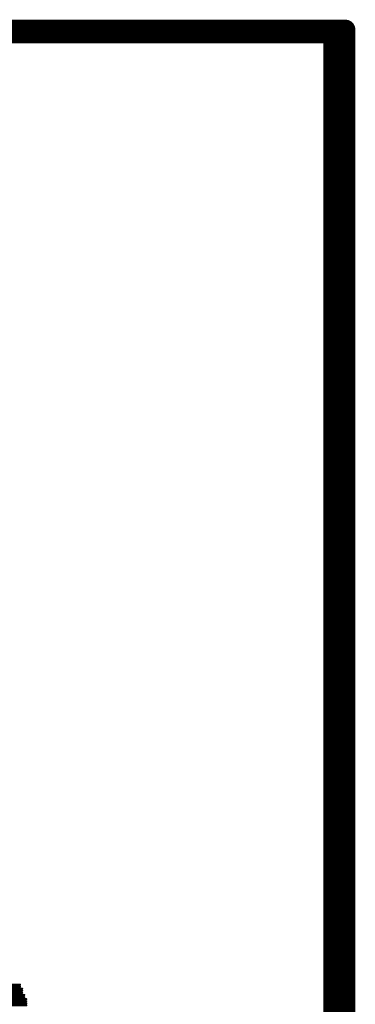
# Model space of a CAD drawing. Header units: millimetres. Extents: x 138 to 555, y 26 to 334.
# Tile 49 of 202: x 323 to 325, y 44 to 50. Entities that reach past the tile are written whole.
import ezdxf

# ---------------------------------------------------------------- set-up
doc = ezdxf.new("R2010")
doc.units = ezdxf.units.MM
doc.layers.add('Mechanical31', color=56, linetype='Continuous')
doc.layers.add('Mechanical32', color=56, linetype='Continuous')

# ---------------------------------------------------------------- blocks, each defined once
blk = doc.blocks.new('CARTOUCHE_STM_TOP_485')
at = {"layer": 'Mechanical31', "const_width": 0.12}
for points in [[(0, 24), (121, 24)], [(121, 0), (121, 24)]]:
    blk.add_lwpolyline(points, dxfattribs=at)
at = {"layer": 'Mechanical31', "const_width": 0.06}
blk.add_lwpolyline([(120.97, 24, 1), (121.03, 24, 1)], format="xyb", close=True, dxfattribs=at)
blk.add_lwpolyline([(120.97, 24, 1), (121.03, 24, 1)], format="xyb", close=True, dxfattribs=at)
blk = doc.blocks.new('CARTOUCHE_STM_BOTTOM_486')
at = {"layer": 'Mechanical32'}
for points, const_width in [([(0, 24), (121, 24)], 0.12), ([(121, 0), (121, 24)], 0.12), ([(114.9304, 18.1524), (119.0071, 18.1524)], 0.0127), ([(114.9304, 18.1397), (119.0071, 18.1397)], 0.0127), ([(114.9304, 18.127), (119.0198, 18.127)], 0.0127), ([(114.9304, 18.1143), (119.0198, 18.1143)], 0.0127), ([(114.9304, 18.1016), (119.0198, 18.1016)], 0.0127), ([(114.9431, 18.0889), (119.0325, 18.0889)], 0.0127), ([(114.9431, 18.0762), (119.0325, 18.0762)], 0.0127), ([(114.9431, 18.0635), (119.0452, 18.0635)], 0.0127), ([(114.9558, 18.0508), (119.0452, 18.0508)], 0.0127), ([(114.9685, 18.0381), (119.0452, 18.0381)], 0.0127), ([(114.9685, 18.0254), (119.0452, 18.0254)], 0.0127)]:
    blk.add_lwpolyline(points, dxfattribs=dict(at, const_width=const_width))
for points, const_width in [([(120.97, 24, 1), (121.03, 24, 1)], 0.06), ([(120.97, 24, 1), (121.03, 24, 1)], 0.06), ([(119.0039, 18.1524, 1), (119.0103, 18.1524, 1)], 0.00635), ([(119.0039, 18.1397, 1), (119.0103, 18.1397, 1)], 0.00635), ([(119.0166, 18.127, 1), (119.023, 18.127, 1)], 0.00635), ([(119.0166, 18.1143, 1), (119.023, 18.1143, 1)], 0.00635), ([(119.0166, 18.1016, 1), (119.023, 18.1016, 1)], 0.00635), ([(119.0293, 18.0889, 1), (119.0357, 18.0889, 1)], 0.00635), ([(119.0293, 18.0762, 1), (119.0357, 18.0762, 1)], 0.00635), ([(119.042, 18.0635, 1), (119.0484, 18.0635, 1)], 0.00635), ([(119.042, 18.0508, 1), (119.0484, 18.0508, 1)], 0.00635), ([(119.042, 18.0381, 1), (119.0484, 18.0381, 1)], 0.00635), ([(119.042, 18.0254, 1), (119.0484, 18.0254, 1)], 0.00635)]:
    blk.add_lwpolyline(points, format="xyb", close=True, dxfattribs=dict(at, const_width=const_width))

msp = doc.modelspace()

# ---------------------------------------------------------------- block references
for name, p in [('CARTOUCHE_STM_BOTTOM_486', (203.9929, 25.8041)), ('CARTOUCHE_STM_TOP_485', (203.9179, 25.7791))]:
    msp.add_blockref(name, p)

doc.saveas('drawing.dxf')
